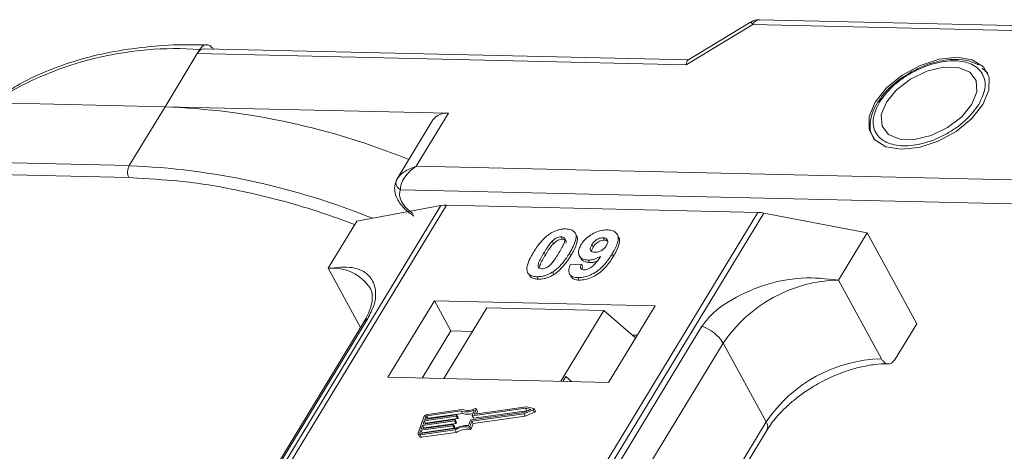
# Model space of a CAD drawing. Header units: millimetres. Extents: x 1678 to 3141, y 466 to 1499.
# Tile 68 of 81: x 2660 to 2711, y 1416 to 1438. Entities that reach past the tile are written whole.
import ezdxf

# ---------------------------------------------------------------- set-up
doc = ezdxf.new("R2010")
doc.units = ezdxf.units.MM

msp = doc.modelspace()

# ---------------------------------------------------------------- linework, layer by layer
at = {"color": 7, "linetype": 'Continuous', "lineweight": 15}
for p, q in [((2694.885, 1435.655), (2698.347, 1437.754)), ((2698.236, 1437.876), (2694.974, 1435.899)), ((2698.347, 1437.754), (2736.087, 1436.888)), ((2736.452, 1437.138), (2698.712, 1438.004)), ((2667.733, 1433.478), (2669.414, 1436.24)), ((2669.414, 1436.24), (2669.545, 1436.455)), ((2669.414, 1436.24), (2694.885, 1435.655)), ((2694.993, 1435.911), (2669.779, 1436.489)), ((2710.495, 1435.314), (2710.299, 1435.489)), ((2710.525, 1435.295), (2710.593, 1435.204)), ((2655.214, 1433.765), (2667.733, 1433.478)), ((2704.999, 1433.9), (2704.891, 1433.748)), ((2667.733, 1433.478), (2665.866, 1430.409)), ((2682.504, 1433.139), (2667.733, 1433.478)), ((2680.823, 1430.377), (2682.504, 1433.139)), ((2681.69, 1432.793), (2679.822, 1429.723)), ((2665.866, 1430.409), (2630.258, 1431.226)), ((2630.244, 1430.604), (2665.852, 1429.787)), ((2731.419, 1429.216), (2680.823, 1430.377)), ((2665.852, 1429.787), (2666.306, 1429.753)), ((2679.841, 1429.753), (2679.753, 1429.536)), ((2679.991, 1429.151), (2731.39, 1427.972)), ((2682.107, 1428.328), (2660.318, 1392.518)), ((2660.587, 1392.512), (2682.393, 1428.349)), ((2698.61, 1427.977), (2676.803, 1392.14)), ((2677.136, 1392.132), (2698.926, 1427.942)), ((2677.73, 1427.522), (2682.107, 1428.328)), ((2682.393, 1428.349), (2698.61, 1427.977)), ((2698.926, 1427.942), (2704.307, 1426.912)), ((2677.73, 1427.522), (2676.236, 1425.067)), ((2689.167, 1426.779), (2689.098, 1426.905)), ((2702.813, 1424.457), (2704.307, 1426.912)), ((2704.307, 1426.912), (2706.894, 1422.185)), ((2687.897, 1426.475), (2687.966, 1426.349)), ((2688.369, 1426.709), (2688.438, 1426.583)), ((2690.623, 1426.532), (2690.554, 1426.658)), ((2691.354, 1426.714), (2691.285, 1426.84)), ((2687.475, 1425.884), (2687.544, 1425.758)), ((2689.969, 1426.299), (2690.038, 1426.173)), ((2688.867, 1425.723), (2688.798, 1425.849)), ((2689.314, 1425.72), (2689.383, 1425.593)), ((2689.78, 1425.495), (2689.849, 1425.369)), ((2691.09, 1425.693), (2691.021, 1425.819)), ((2676.236, 1425.067), (2677.918, 1421.992)), ((2687.911, 1424.865), (2687.98, 1424.739)), ((2688.839, 1425.241), (2689.423, 1425.28)), ((2689.423, 1425.28), (2689.492, 1425.154)), ((2686.68, 1424.768), (2686.749, 1424.642)), ((2687.105, 1424.631), (2687.174, 1424.505)), ((2688.803, 1424.775), (2688.872, 1424.649)), ((2689.238, 1424.582), (2689.307, 1424.456)), ((2705.055, 1420.36), (2702.813, 1424.457)), ((2681.767, 1423.384), (2679.339, 1419.395)), ((2693.26, 1423.121), (2681.767, 1423.384)), ((2681.767, 1423.384), (2682.629, 1421.808)), ((2684.489, 1423.011), (2682.248, 1419.328)), ((2690.595, 1422.871), (2684.489, 1423.011)), ((2688.354, 1419.188), (2690.595, 1422.871)), ((2690.595, 1422.871), (2692.239, 1421.444)), ((2690.832, 1419.131), (2693.26, 1423.121)), ((2662.984, 1397.283), (2678.296, 1422.449)), ((2678.082, 1422.262), (2662.769, 1397.096)), ((2695.701, 1422.049), (2680.388, 1396.883)), ((2682.629, 1421.808), (2681.135, 1419.354)), ((2683.742, 1421.783), (2682.629, 1421.808)), ((2705.773, 1420.343), (2706.894, 1422.185)), ((2692.326, 1421.586), (2692.068, 1421.592)), ((2681.495, 1396.006), (2696.808, 1421.172)), ((2699.05, 1417.075), (2696.808, 1421.172)), ((2679.339, 1419.395), (2690.832, 1419.131)), ((2688.603, 1419.441), (2688.448, 1419.186)), ((2688.909, 1419.175), (2688.603, 1419.441)), ((2683.213, 1417.721), (2681.397, 1417.463)), ((2683.732, 1417.407), (2683.831, 1417.681)), ((2686.508, 1417.785), (2683.749, 1417.393)), ((2683.818, 1417.267), (2686.577, 1417.659)), ((2683.85, 1417.491), (2683.942, 1417.748)), ((2686.553, 1417.858), (2683.866, 1417.477)), ((2684.01, 1417.64), (2683.941, 1417.766)), ((2683.942, 1417.748), (2684.011, 1417.622)), ((2686.425, 1417.504), (2686.917, 1417.711)), ((2686.432, 1417.572), (2686.794, 1417.724)), ((2686.794, 1417.724), (2686.508, 1417.785)), ((2686.577, 1417.659), (2686.508, 1417.785)), ((2686.94, 1417.776), (2686.553, 1417.858)), ((2686.577, 1417.659), (2686.618, 1417.65)), ((2686.917, 1417.711), (2686.986, 1417.585)), ((2687.025, 1417.64), (2686.956, 1417.766)), ((2681.221, 1417.337), (2680.916, 1416.486)), ((2681.173, 1416.96), (2682.833, 1417.195)), ((2682.897, 1417.373), (2681.236, 1417.137)), ((2681.262, 1417.208), (2682.922, 1417.444)), ((2681.313, 1417.35), (2681.262, 1417.208)), ((2681.305, 1417.011), (2682.966, 1417.247)), ((2681.381, 1417.225), (2681.313, 1417.35)), ((2683.159, 1417.646), (2681.371, 1417.392)), ((2681.371, 1417.392), (2681.44, 1417.266)), ((2681.44, 1417.266), (2683.228, 1417.52)), ((2682.85, 1417.181), (2682.837, 1417.146)), ((2682.906, 1417.019), (2682.837, 1417.146)), ((2682.918, 1417.064), (2682.849, 1417.19)), ((2682.919, 1417.055), (2682.85, 1417.181)), ((2682.966, 1417.247), (2682.897, 1417.373)), ((2682.939, 1417.429), (2682.926, 1417.394)), ((2682.995, 1417.268), (2682.926, 1417.394)), ((2683.008, 1417.312), (2682.939, 1417.438)), ((2683.008, 1417.303), (2682.939, 1417.429)), ((2682.995, 1417.268), (2683.008, 1417.303)), ((2683.228, 1417.52), (2683.159, 1417.646)), ((2683.545, 1416.885), (2683.643, 1417.159)), ((2683.673, 1417.18), (2686.432, 1417.572)), ((2683.716, 1417.119), (2686.425, 1417.504)), ((2683.733, 1417.398), (2683.802, 1417.272)), ((2683.818, 1417.267), (2683.749, 1417.393)), ((2683.785, 1416.993), (2686.494, 1417.378)), ((2683.857, 1417.477), (2683.85, 1417.491)), ((2683.964, 1417.491), (2684.011, 1417.622)), ((2686.494, 1417.378), (2686.425, 1417.504)), ((2686.494, 1417.378), (2686.986, 1417.585)), ((2681.058, 1416.641), (2681.007, 1416.499)), ((2681.015, 1416.399), (2682.831, 1416.657)), ((2681.04, 1416.47), (2682.828, 1416.724)), ((2682.718, 1416.876), (2681.058, 1416.641)), ((2681.127, 1416.514), (2681.058, 1416.641)), ((2681.084, 1416.711), (2682.744, 1416.947)), ((2681.147, 1416.889), (2681.084, 1416.711)), ((2681.127, 1416.514), (2682.787, 1416.75)), ((2682.808, 1417.125), (2681.147, 1416.889)), ((2681.216, 1416.763), (2681.147, 1416.889)), ((2681.236, 1417.137), (2681.173, 1416.96)), ((2681.204, 1416.729), (2681.216, 1416.763)), ((2681.216, 1416.763), (2682.877, 1416.998)), ((2681.305, 1417.011), (2681.236, 1417.137)), ((2681.293, 1416.977), (2681.305, 1417.011)), ((2682.787, 1416.75), (2682.718, 1416.876)), ((2682.76, 1416.933), (2682.748, 1416.897)), ((2682.817, 1416.771), (2682.748, 1416.897)), ((2682.829, 1416.816), (2682.76, 1416.942)), ((2682.76, 1416.933), (2682.829, 1416.807)), ((2682.877, 1416.998), (2682.808, 1417.125)), ((2682.817, 1416.771), (2682.829, 1416.807)), ((2682.9, 1416.531), (2682.831, 1416.657)), ((2682.906, 1417.019), (2682.919, 1417.055)), ((2683.54, 1416.803), (2683.609, 1416.677)), ((2683.617, 1416.845), (2683.716, 1417.119)), ((2683.686, 1416.718), (2683.617, 1416.845)), ((2683.686, 1416.718), (2683.785, 1416.993)), ((2683.785, 1416.993), (2683.716, 1417.119)), ((2699.05, 1417.075), (2683.78, 1391.98)), ((2684.078, 1391.973), (2699.084, 1416.634)), ((2680.917, 1416.431), (2680.986, 1416.305)), ((2681.007, 1416.499), (2681.023, 1416.47)), ((2681.084, 1416.273), (2681.015, 1416.399)), ((2681.084, 1416.273), (2682.9, 1416.531)), ((2681.115, 1416.48), (2681.127, 1416.514))]:
    msp.add_line(p, q, dxfattribs=at)
at = {"color": 7, "linetype": 'Continuous', "lineweight": 15, "flags": 128}
for points in [[(2706.078, 1431.26), (2707.015, 1431.357), (2708.003, 1431.679), (2708.945, 1432.195), (2709.749, 1432.853), (2710.336, 1433.589), (2710.649, 1434.332), (2710.657, 1435.009), (2710.36, 1435.553), (2709.786, 1435.91), (2708.991, 1436.048), (2708.054, 1435.95), (2707.066, 1435.628), (2706.124, 1435.113), (2705.321, 1434.455), (2704.733, 1433.718), (2704.42, 1432.975), (2704.412, 1432.299), (2704.71, 1431.755), (2705.284, 1431.397), (2706.078, 1431.26)], [(2705.308, 1433.705), (2705.046, 1433.051), (2705.085, 1432.47), (2705.419, 1432.031), (2706.008, 1431.789), (2706.781, 1431.771), (2707.645, 1431.98), (2708.496, 1432.391), (2709.231, 1432.955), (2709.761, 1433.603), (2710.023, 1434.256), (2709.985, 1434.838), (2709.651, 1435.276), (2709.062, 1435.519), (2708.288, 1435.536), (2707.424, 1435.327), (2706.573, 1434.916), (2705.838, 1434.352), (2705.308, 1433.705)], [(2683.888, 1417.771), (2683.9, 1417.775), (2683.911, 1417.777), (2683.922, 1417.777), (2683.931, 1417.775), (2683.938, 1417.77), (2683.942, 1417.764), (2683.943, 1417.757), (2683.942, 1417.748)], [(2686.94, 1417.776), (2686.95, 1417.772), (2686.956, 1417.766), (2686.958, 1417.757), (2686.957, 1417.747), (2686.951, 1417.737), (2686.942, 1417.727), (2686.93, 1417.718), (2686.917, 1417.711)], [(2682.833, 1417.195), (2682.837, 1417.196), (2682.841, 1417.195), (2682.845, 1417.194), (2682.847, 1417.193), (2682.849, 1417.19), (2682.85, 1417.188), (2682.85, 1417.184), (2682.85, 1417.181)], [(2682.922, 1417.444), (2682.927, 1417.444), (2682.931, 1417.444), (2682.934, 1417.443), (2682.937, 1417.441), (2682.938, 1417.439), (2682.939, 1417.436), (2682.94, 1417.433), (2682.939, 1417.429)], [(2683.749, 1417.393), (2683.745, 1417.393), (2683.741, 1417.393), (2683.737, 1417.394), (2683.735, 1417.396), (2683.733, 1417.398), (2683.732, 1417.401), (2683.732, 1417.404), (2683.732, 1417.407)], [(2683.866, 1417.477), (2683.862, 1417.476), (2683.858, 1417.477), (2683.854, 1417.478), (2683.852, 1417.48), (2683.85, 1417.482), (2683.849, 1417.485), (2683.849, 1417.488), (2683.85, 1417.491)], [(2686.986, 1417.585), (2686.999, 1417.592), (2687.011, 1417.601), (2687.02, 1417.611), (2687.026, 1417.621), (2687.027, 1417.631), (2687.025, 1417.64)], [(2682.744, 1416.947), (2682.748, 1416.948), (2682.752, 1416.947), (2682.756, 1416.946), (2682.758, 1416.944), (2682.76, 1416.942), (2682.761, 1416.939), (2682.761, 1416.936), (2682.76, 1416.933)], [(2681.015, 1416.399), (2680.989, 1416.397), (2680.965, 1416.399), (2680.945, 1416.406), (2680.929, 1416.416), (2680.918, 1416.43), (2680.911, 1416.446), (2680.911, 1416.465), (2680.916, 1416.486)], [(2681.007, 1416.499), (2681.006, 1416.492), (2681.006, 1416.486), (2681.008, 1416.48), (2681.012, 1416.476), (2681.017, 1416.472), (2681.024, 1416.47), (2681.032, 1416.469), (2681.04, 1416.47)]]:
    msp.add_lwpolyline(points, dxfattribs=at)
at = {"color": 7, "linetype": 'Continuous', "lineweight": 15}
for centre, radius, start, end in [((2698.116, 1437.655), 0.252, 23.1821, 61.5127), ((2698.746, 1437.562), 0.443, 94.3757, 154.3004), ((2668.274, 1418.877), 17.623, 85.8654, 121.5842), ((2669.813, 1436.048), 0.443, 94.3757, 154.3004), ((2666.215, 1395.778), 37.73, 67.8628, 87.6942), ((2682.391, 1432.275), 0.871, 82.5288, 143.5265), ((2666.459, 1430.084), 0.676, 151.2883, 206.0774), ((2664.35, 1392.723), 37.716, 67.9083, 87.696), ((2680.052, 1429.52), 0.299, 148.8877, 176.6325), ((2680.186, 1429.538), 0.433, 180.1193, 243.2863), ((2682.353, 1426.945), 1.404, 88.3644, 100.0749), ((2698.558, 1426.054), 1.923, 78.9596, 88.4511), ((2676.476, 1422.759), 2.32, 32.7281, 95.9449), ((2702.981, 1417.02), 7.439, 91.2925, 146.0732), ((2678.494, 1422.005), 0.486, 114.0472, 148.0355), ((2695.058, 1420.1), 2.052, 31.4947, 71.765), ((2705.223, 1412.922), 7.439, 91.2925, 146.0732), ((2683.45, 1418.505), 0.907, 251.2927, 294.8085), ((2683.495, 1418.49), 0.819, 249.8549, 298.6145), ((2681.426, 1417.236), 0.229, 97.4207, 153.8527), ((2681.381, 1417.316), 0.0762, 97.4207, 153.8527), ((2681.451, 1417.19), 0.0769, 97.5763, 152.4403), ((2682.803, 1417.162), 0.0381, 277.4207, 333.8527), ((2682.892, 1417.411), 0.0381, 277.4207, 333.8527), ((2682.961, 1417.284), 0.0381, 277.4207, 333.8527), ((2682.998, 1417.307), 0.011, 336.9348, 26.0002), ((2683.51, 1418.322), 0.85, 250.6487, 287.8017), ((2683.677, 1417.142), 0.0381, 97.4207, 153.8527), ((2683.814, 1417.281), 0.0149, 216.6597, 287.1115), ((2683.991, 1417.63), 0.0214, 336.1246, 26.8104), ((2682.714, 1416.914), 0.0381, 277.4207, 333.8527), ((2682.782, 1416.788), 0.0381, 277.4207, 333.8527), ((2683.431, 1415.717), 1.173, 84.4424, 120.9301), ((2682.819, 1416.811), 0.011, 336.9348, 26.0002), ((2683.374, 1415.82), 0.998, 80.3986, 122.9491), ((2682.872, 1417.036), 0.0381, 277.4207, 333.8527), ((2683.443, 1415.694), 0.998, 80.3986, 122.9491), ((2682.908, 1417.059), 0.011, 336.9348, 26.0002), ((2683.551, 1416.876), 0.0736, 261.7629, 334.647), ((2683.62, 1416.75), 0.0736, 261.7629, 334.647), ((2698.708, 1416.827), 0.422, 332.7392, 35.9387), ((2681.058, 1416.358), 0.0892, 216.6597, 287.1115)]:
    msp.add_arc(centre, radius, start, end, dxfattribs=at)
msp.add_ellipse((2695.23, 1435.025), major_axis=(-0.236, 0.883), ratio=0.289398, start_param=0.084261, end_param=0.701056, dxfattribs=at)
for points, knots in [([(2698.712, 1438), (2698.606, 1437.997), (2698.436, 1437.991), (2698.296, 1437.899), (2698.243, 1437.865)], [0, 0, 0, 0, 0.626203, 1, 1, 1, 1]), ([(2669.919, 1436.687), (2669.493, 1436.698), (2668.394, 1436.726), (2666.709, 1436.603), (2664.867, 1436.335), (2663.124, 1435.909), (2661.498, 1435.323), (2660.188, 1434.706), (2659.488, 1434.225), (2659.231, 1434.048)], [0, 0, 0, 0, 0.100418, 0.259289, 0.419092, 0.579855, 0.741745, 0.905084, 1, 1, 1, 1]), ([(2669.545, 1436.455), (2669.59, 1436.517), (2669.682, 1436.641), (2669.853, 1436.716), (2670.025, 1436.695), (2670.167, 1436.591), (2670.236, 1436.482), (2670.263, 1436.438)], [0, 0, 0, 0, 0.214694, 0.429388, 0.644082, 0.858775, 1, 1, 1, 1]), ([(2704.949, 1433.713), (2705.153, 1433.99), (2705.467, 1434.418), (2706.103, 1434.926), (2706.65, 1435.269), (2707.237, 1435.547), (2708.001, 1435.8), (2708.912, 1435.917), (2709.656, 1435.762), (2710.097, 1435.481), (2710.333, 1435.185), (2710.454, 1434.826), (2710.462, 1434.303), (2710.255, 1433.873), (2710.121, 1433.594)], [0, 0, 0, 0, 0.119721, 0.184837, 0.25, 0.315115, 0.380279, 0.5, 0.619721, 0.684837, 0.75, 0.815115, 0.880279, 1, 1, 1, 1]), ([(2710.119, 1435.649), (2709.947, 1435.73), (2709.59, 1435.899), (2708.956, 1435.958), (2708.35, 1435.908), (2707.8, 1435.787), (2707.233, 1435.602), (2706.844, 1435.406), (2706.634, 1435.301)], [0, 0, 0, 0, 0.1912901, 0.3970639, 0.559818, 0.6867563, 0.8302953, 1, 1, 1, 1]), ([(2706.634, 1435.301), (2706.352, 1435.129), (2705.958, 1434.89), (2705.474, 1434.464), (2705.186, 1434.176), (2705.041, 1433.962), (2704.999, 1433.9)], [0, 0, 0, 0, 0.431946, 0.604262, 0.884419, 1, 1, 1, 1]), ([(2704.891, 1433.748), (2704.863, 1433.71), (2704.72, 1433.514), (2704.561, 1433.141), (2704.443, 1432.641), (2704.461, 1432.15), (2704.613, 1431.878), (2704.686, 1431.747)], [0, 0, 0, 0, 0.055607, 0.284691, 0.52115, 0.769695, 1, 1, 1, 1]), ([(2710.121, 1433.594), (2709.917, 1433.317), (2709.602, 1432.89), (2708.967, 1432.382), (2708.419, 1432.038), (2707.833, 1431.76), (2707.068, 1431.508), (2706.158, 1431.39), (2705.413, 1431.546), (2704.973, 1431.826), (2704.736, 1432.123), (2704.616, 1432.482), (2704.607, 1433.004), (2704.814, 1433.434), (2704.949, 1433.713)], [0, 0, 0, 0, 0.119721, 0.184837, 0.25, 0.315115, 0.380279, 0.5, 0.619721, 0.684837, 0.75, 0.815115, 0.880279, 1, 1, 1, 1]), ([(2680.823, 1430.377), (2680.597, 1430.29), (2680.245, 1430.156), (2679.922, 1429.878), (2679.835, 1429.738), (2679.796, 1429.674)], [0, 0, 0, 0, 0.498413, 0.772937, 1, 1, 1, 1]), ([(2680.823, 1430.377), (2680.706, 1430.295), (2680.471, 1430.132), (2680.199, 1429.801), (2680.017, 1429.447), (2680, 1429.246), (2679.991, 1429.151)], [0, 0, 0, 0, 0.251519, 0.501784, 0.765632, 1, 1, 1, 1]), ([(2666.306, 1429.753), (2667.136, 1429.708), (2668.978, 1429.608), (2672.029, 1429.056), (2674.981, 1428.298), (2676.855, 1427.623), (2677.596, 1427.356)], [0, 0, 0, 0, 0.233249, 0.517195, 0.809137, 1, 1, 1, 1]), ([(2679.784, 1429.648), (2679.74, 1429.511), (2679.649, 1429.227), (2679.754, 1428.817), (2679.943, 1428.472), (2680.229, 1428.117), (2680.519, 1427.911), (2680.701, 1427.782)], [0, 0, 0, 0, 0.2080001, 0.4277837, 0.5804151, 0.736816, 1, 1, 1, 1]), ([(2680.647, 1427.913), (2680.527, 1428.005), (2680.28, 1428.196), (2680.032, 1428.543), (2679.915, 1428.885), (2679.966, 1429.064), (2679.991, 1429.151)], [0, 0, 0, 0, 0.241864, 0.5, 0.758136, 1, 1, 1, 1]), ([(2687.811, 1426.884), (2687.862, 1426.914), (2687.964, 1426.975), (2688.129, 1427.043), (2688.295, 1427.091), (2688.431, 1427.111), (2688.538, 1427.118), (2688.591, 1427.118), (2688.618, 1427.118)], [0, 0, 0, 0, 0.193776, 0.3936, 0.587864, 0.788908, 0.894169, 1, 1, 1, 1]), ([(2688.618, 1427.118), (2688.711, 1427.109), (2688.899, 1427.092), (2689.078, 1426.965), (2689.163, 1426.78), (2689.12, 1426.407), (2688.935, 1426.086), (2688.798, 1425.849)], [0, 0, 0, 0, 0.147566, 0.296688, 0.431278, 0.580404, 1, 1, 1, 1]), ([(2689.401, 1426.288), (2689.457, 1426.37), (2689.569, 1426.536), (2689.831, 1426.766), (2690.143, 1426.943), (2690.482, 1427.056), (2690.686, 1427.064), (2690.792, 1427.068)], [0, 0, 0, 0, 0.197927, 0.397728, 0.597413, 0.790584, 1, 1, 1, 1]), ([(2690.792, 1427.068), (2690.885, 1427.059), (2691.073, 1427.042), (2691.256, 1426.911), (2691.351, 1426.719), (2691.324, 1426.387), (2691.173, 1426.074), (2691.043, 1425.856), (2691.021, 1425.819)], [0, 0, 0, 0, 0.148288, 0.297745, 0.443713, 0.607791, 0.934708, 1, 1, 1, 1]), ([(2686.922, 1425.897), (2686.974, 1425.979), (2687.091, 1426.165), (2687.34, 1426.489), (2687.599, 1426.746), (2687.79, 1426.87), (2687.811, 1426.884)], [0, 0, 0, 0, 0.236731, 0.537555, 0.949668, 1, 1, 1, 1]), ([(2687.475, 1425.884), (2687.5, 1425.925), (2687.551, 1426.007), (2687.622, 1426.118), (2687.69, 1426.217), (2687.753, 1426.303), (2687.819, 1426.39), (2687.871, 1426.447), (2687.897, 1426.475)], [0, 0, 0, 0, 0.205942, 0.411959, 0.558149, 0.704502, 0.851801, 1, 1, 1, 1]), ([(2687.897, 1426.475), (2687.94, 1426.517), (2688.009, 1426.585), (2688.134, 1426.661), (2688.247, 1426.699), (2688.324, 1426.708), (2688.364, 1426.709), (2688.369, 1426.709)], [0, 0, 0, 0, 0.334804, 0.542561, 0.750382, 0.970721, 1, 1, 1, 1]), ([(2687.966, 1426.349), (2688.009, 1426.391), (2688.078, 1426.459), (2688.203, 1426.535), (2688.316, 1426.573), (2688.393, 1426.582), (2688.433, 1426.583), (2688.438, 1426.583)], [0, 0, 0, 0, 0.334804, 0.542561, 0.750382, 0.970721, 1, 1, 1, 1]), ([(2688.369, 1426.709), (2688.407, 1426.704), (2688.477, 1426.697), (2688.543, 1426.647), (2688.569, 1426.555), (2688.536, 1426.385), (2688.413, 1426.143), (2688.304, 1425.959), (2688.249, 1425.867)], [0, 0, 0, 0, 0.104614, 0.188814, 0.273512, 0.444127, 0.719481, 1, 1, 1, 1]), ([(2688.438, 1426.583), (2688.476, 1426.578), (2688.547, 1426.571), (2688.611, 1426.521), (2688.635, 1426.454), (2688.622, 1426.4), (2688.616, 1426.374)], [0, 0, 0, 0, 0.293658, 0.530016, 0.767769, 1, 1, 1, 1]), ([(2688.867, 1425.723), (2688.915, 1425.805), (2689.066, 1426.06), (2689.21, 1426.398), (2689.233, 1426.676), (2689.171, 1426.751), (2689.154, 1426.772)], [0, 0, 0, 0, 0.220552, 0.687786, 0.91457, 1, 1, 1, 1]), ([(2689.969, 1426.299), (2690.004, 1426.352), (2690.06, 1426.437), (2690.181, 1426.546), (2690.299, 1426.61), (2690.429, 1426.653), (2690.509, 1426.657), (2690.554, 1426.658)], [0, 0, 0, 0, 0.2913202, 0.4655393, 0.6416315, 0.798664, 1, 1, 1, 1]), ([(2690.038, 1426.173), (2690.073, 1426.226), (2690.129, 1426.311), (2690.249, 1426.42), (2690.368, 1426.484), (2690.498, 1426.527), (2690.578, 1426.53), (2690.623, 1426.532)], [0, 0, 0, 0, 0.29132, 0.465539, 0.641632, 0.798664, 1, 1, 1, 1]), ([(2690.554, 1426.658), (2690.6, 1426.653), (2690.693, 1426.642), (2690.775, 1426.567), (2690.808, 1426.468), (2690.781, 1426.355), (2690.74, 1426.281), (2690.721, 1426.247)], [0, 0, 0, 0, 0.207955, 0.420406, 0.62732, 0.827707, 1, 1, 1, 1]), ([(2690.623, 1426.532), (2690.671, 1426.528), (2690.744, 1426.522), (2690.782, 1426.483), (2690.796, 1426.47)], [0, 0, 0, 0, 0.652821, 1, 1, 1, 1]), ([(2691.09, 1425.693), (2691.138, 1425.775), (2691.283, 1426.023), (2691.411, 1426.356), (2691.419, 1426.62), (2691.356, 1426.692), (2691.343, 1426.707)], [0, 0, 0, 0, 0.2271221, 0.6848597, 0.9348975, 1, 1, 1, 1]), ([(2686.601, 1424.899), (2686.593, 1424.932), (2686.577, 1425.001), (2686.588, 1425.148), (2686.637, 1425.339), (2686.728, 1425.546), (2686.825, 1425.733), (2686.89, 1425.842), (2686.922, 1425.897)], [0, 0, 0, 0, 0.1184406, 0.2393457, 0.4595932, 0.6849248, 0.8422399, 1, 1, 1, 1]), ([(2687.354, 1425.04), (2687.308, 1425.047), (2687.233, 1425.056), (2687.174, 1425.113), (2687.156, 1425.208), (2687.192, 1425.378), (2687.317, 1425.618), (2687.422, 1425.795), (2687.475, 1425.884)], [0, 0, 0, 0, 0.1253702, 0.2022903, 0.2791788, 0.4647576, 0.7305818, 1, 1, 1, 1]), ([(2687.544, 1425.758), (2687.569, 1425.799), (2687.62, 1425.881), (2687.691, 1425.992), (2687.759, 1426.091), (2687.822, 1426.177), (2687.888, 1426.264), (2687.94, 1426.321), (2687.966, 1426.349)], [0, 0, 0, 0, 0.2059417, 0.4119594, 0.558149, 0.7045024, 0.8518015, 1, 1, 1, 1]), ([(2688.249, 1425.867), (2688.223, 1425.826), (2688.173, 1425.744), (2688.101, 1425.633), (2688.033, 1425.534), (2687.97, 1425.447), (2687.903, 1425.359), (2687.851, 1425.302), (2687.825, 1425.274)], [0, 0, 0, 0, 0.20527, 0.410616, 0.55715, 0.703844, 0.851471, 1, 1, 1, 1]), ([(2689.78, 1425.495), (2689.687, 1425.505), (2689.501, 1425.525), (2689.33, 1425.663), (2689.252, 1425.855), (2689.285, 1426.075), (2689.366, 1426.224), (2689.401, 1426.288)], [0, 0, 0, 0, 0.210189, 0.421773, 0.623603, 0.837034, 1, 1, 1, 1]), ([(2690.122, 1425.902), (2690.076, 1425.907), (2689.989, 1425.916), (2689.907, 1425.976), (2689.876, 1426.059), (2689.897, 1426.171), (2689.942, 1426.251), (2689.969, 1426.299)], [0, 0, 0, 0, 0.213937, 0.398075, 0.583091, 0.751666, 1, 1, 1, 1]), ([(2689.955, 1425.952), (2689.958, 1425.978), (2689.965, 1426.048), (2690.009, 1426.125), (2690.038, 1426.173)], [0, 0, 0, 0, 0.366323, 1, 1, 1, 1]), ([(2690.721, 1426.247), (2690.688, 1426.198), (2690.633, 1426.117), (2690.508, 1426.014), (2690.38, 1425.949), (2690.245, 1425.906), (2690.163, 1425.904), (2690.122, 1425.902)], [0, 0, 0, 0, 0.2673945, 0.4472142, 0.6271221, 0.8130653, 1, 1, 1, 1]), ([(2687.246, 1425.126), (2687.251, 1425.159), (2687.265, 1425.276), (2687.389, 1425.493), (2687.492, 1425.669), (2687.544, 1425.758)], [0, 0, 0, 0, 0.166989, 0.580698, 1, 1, 1, 1]), ([(2688.798, 1425.849), (2688.747, 1425.767), (2688.63, 1425.581), (2688.385, 1425.264), (2688.129, 1425.008), (2687.939, 1424.884), (2687.911, 1424.865)], [0, 0, 0, 0, 0.237281, 0.538591, 0.932677, 1, 1, 1, 1]), ([(2687.98, 1424.739), (2688.029, 1424.772), (2688.127, 1424.838), (2688.289, 1424.977), (2688.462, 1425.155), (2688.623, 1425.356), (2688.757, 1425.547), (2688.83, 1425.664), (2688.867, 1425.723)], [0, 0, 0, 0, 0.118595, 0.239509, 0.447458, 0.659935, 0.829685, 1, 1, 1, 1]), ([(2691.021, 1425.819), (2690.969, 1425.738), (2690.813, 1425.491), (2690.54, 1425.152), (2690.151, 1424.844), (2689.789, 1424.664), (2689.471, 1424.586), (2689.3, 1424.583), (2689.238, 1424.582)], [0, 0, 0, 0, 0.142337, 0.429127, 0.589943, 0.751205, 0.909895, 1, 1, 1, 1]), ([(2689.307, 1424.456), (2689.407, 1424.46), (2689.609, 1424.468), (2689.944, 1424.577), (2690.274, 1424.755), (2690.651, 1425.07), (2690.905, 1425.399), (2691.052, 1425.633), (2691.09, 1425.693)], [0, 0, 0, 0, 0.14324, 0.28761, 0.430449, 0.591135, 0.89544, 1, 1, 1, 1]), ([(2689.395, 1425.6), (2689.408, 1425.57), (2689.45, 1425.476), (2689.612, 1425.39), (2689.778, 1425.375), (2689.849, 1425.369)], [0, 0, 0, 0, 0.20752, 0.66568, 1, 1, 1, 1]), ([(2689.557, 1424.99), (2689.598, 1424.992), (2689.68, 1424.997), (2689.826, 1425.055), (2689.991, 1425.157), (2690.205, 1425.378), (2690.335, 1425.562), (2690.424, 1425.689)], [0, 0, 0, 0, 0.112015, 0.224355, 0.367768, 0.565827, 1, 1, 1, 1]), ([(2690.424, 1425.689), (2690.373, 1425.66), (2690.268, 1425.601), (2690.13, 1425.549), (2690.019, 1425.519), (2689.938, 1425.504), (2689.858, 1425.496), (2689.806, 1425.496), (2689.78, 1425.495)], [0, 0, 0, 0, 0.243491, 0.496266, 0.61821, 0.741704, 0.870158, 1, 1, 1, 1]), ([(2689.849, 1425.369), (2689.898, 1425.37), (2689.999, 1425.372), (2690.131, 1425.402), (2690.209, 1425.429), (2690.231, 1425.437)], [0, 0, 0, 0, 0.409454, 0.83528, 1, 1, 1, 1]), ([(2678.296, 1422.449), (2678.414, 1422.683), (2678.716, 1423.283), (2678.728, 1424.078), (2678.373, 1424.783), (2677.558, 1425.198), (2676.675, 1425.11), (2676.236, 1425.067)], [0, 0, 0, 0, 0.125713, 0.321276, 0.524466, 0.763484, 1, 1, 1, 1]), ([(2687.105, 1424.631), (2687.057, 1424.634), (2686.962, 1424.639), (2686.836, 1424.669), (2686.729, 1424.72), (2686.662, 1424.783), (2686.621, 1424.845), (2686.608, 1424.881), (2686.601, 1424.899)], [0, 0, 0, 0, 0.192635, 0.388697, 0.582015, 0.783044, 0.890959, 1, 1, 1, 1]), ([(2687.911, 1424.865), (2687.861, 1424.835), (2687.758, 1424.774), (2687.593, 1424.706), (2687.427, 1424.658), (2687.291, 1424.638), (2687.184, 1424.631), (2687.131, 1424.631), (2687.105, 1424.631)], [0, 0, 0, 0, 0.193769, 0.393564, 0.587886, 0.789131, 0.894283, 1, 1, 1, 1]), ([(2687.825, 1425.274), (2687.783, 1425.232), (2687.714, 1425.164), (2687.59, 1425.089), (2687.478, 1425.05), (2687.4, 1425.041), (2687.36, 1425.04), (2687.354, 1425.04)], [0, 0, 0, 0, 0.333678, 0.540413, 0.747264, 0.961209, 1, 1, 1, 1]), ([(2689.238, 1424.582), (2689.144, 1424.591), (2688.975, 1424.608), (2688.818, 1424.724), (2688.748, 1424.9), (2688.777, 1425.085), (2688.826, 1425.208), (2688.839, 1425.241)], [0, 0, 0, 0, 0.2427882, 0.4388655, 0.6348012, 0.9009361, 1, 1, 1, 1]), ([(2689.423, 1425.28), (2689.403, 1425.231), (2689.372, 1425.155), (2689.383, 1425.065), (2689.429, 1425.016), (2689.493, 1424.994), (2689.54, 1424.991), (2689.557, 1424.99)], [0, 0, 0, 0, 0.3447142, 0.5290593, 0.7142089, 0.8921959, 1, 1, 1, 1]), ([(2689.453, 1425.013), (2689.455, 1425.039), (2689.459, 1425.084), (2689.482, 1425.133), (2689.492, 1425.154)], [0, 0, 0, 0, 0.569737, 1, 1, 1, 1]), ([(2686.752, 1424.645), (2686.764, 1424.631), (2686.8, 1424.591), (2686.891, 1424.548), (2686.997, 1424.52), (2687.094, 1424.509), (2687.147, 1424.506), (2687.174, 1424.505)], [0, 0, 0, 0, 0.143925, 0.415852, 0.697483, 0.848301, 1, 1, 1, 1]), ([(2687.174, 1424.505), (2687.222, 1424.505), (2687.321, 1424.506), (2687.479, 1424.529), (2687.645, 1424.574), (2687.785, 1424.631), (2687.897, 1424.689), (2687.953, 1424.723), (2687.98, 1424.739)], [0, 0, 0, 0, 0.193594, 0.390501, 0.584817, 0.78683, 0.892868, 1, 1, 1, 1]), ([(2688.876, 1424.652), (2688.911, 1424.604), (2688.98, 1424.512), (2689.154, 1424.464), (2689.268, 1424.458), (2689.307, 1424.456)], [0, 0, 0, 0, 0.4158523, 0.8021376, 1, 1, 1, 1]), ([(2702.813, 1424.457), (2702.183, 1424.526), (2700.921, 1424.662), (2698.875, 1424.238), (2697.241, 1423.489), (2696.178, 1422.702), (2695.83, 1422.226), (2695.701, 1422.049)], [0, 0, 0, 0, 0.249096, 0.498243, 0.745205, 0.90541, 1, 1, 1, 1]), ([(2678.42, 1424.011), (2678.431, 1423.996), (2678.5, 1423.903), (2678.536, 1423.699), (2678.52, 1423.294), (2678.386, 1422.813), (2678.18, 1422.442), (2678.08, 1422.261)], [0, 0, 0, 0, 0.054359, 0.333223, 0.559722, 0.78604, 1, 1, 1, 1]), ([(2705.773, 1420.343), (2705.728, 1420.281), (2705.636, 1420.157), (2705.465, 1420.082), (2705.293, 1420.103), (2705.151, 1420.207), (2705.082, 1420.316), (2705.055, 1420.36)], [0, 0, 0, 0, 0.2146939, 0.4293877, 0.6440816, 0.8587754, 1, 1, 1, 1]), ([(2701.838, 1419.109), (2702.189, 1419.285), (2702.681, 1419.531), (2703.419, 1419.79), (2704.033, 1419.96), (2704.715, 1420.069), (2705.182, 1420.111), (2705.39, 1420.092), (2705.405, 1420.091)], [0, 0, 0, 0, 0.288391, 0.40474, 0.594322, 0.785544, 0.984773, 1, 1, 1, 1]), ([(2699.099, 1416.636), (2699.148, 1416.721), (2699.319, 1417.02), (2699.726, 1417.499), (2700.253, 1418.012), (2700.808, 1418.461), (2701.334, 1418.823), (2701.703, 1419.032), (2701.838, 1419.109)], [0, 0, 0, 0, 0.097286, 0.340622, 0.525469, 0.686972, 0.885597, 1, 1, 1, 1])]:
    msp.add_open_spline(points, degree=3, knots=knots, dxfattribs=at)

doc.saveas('drawing.dxf')
